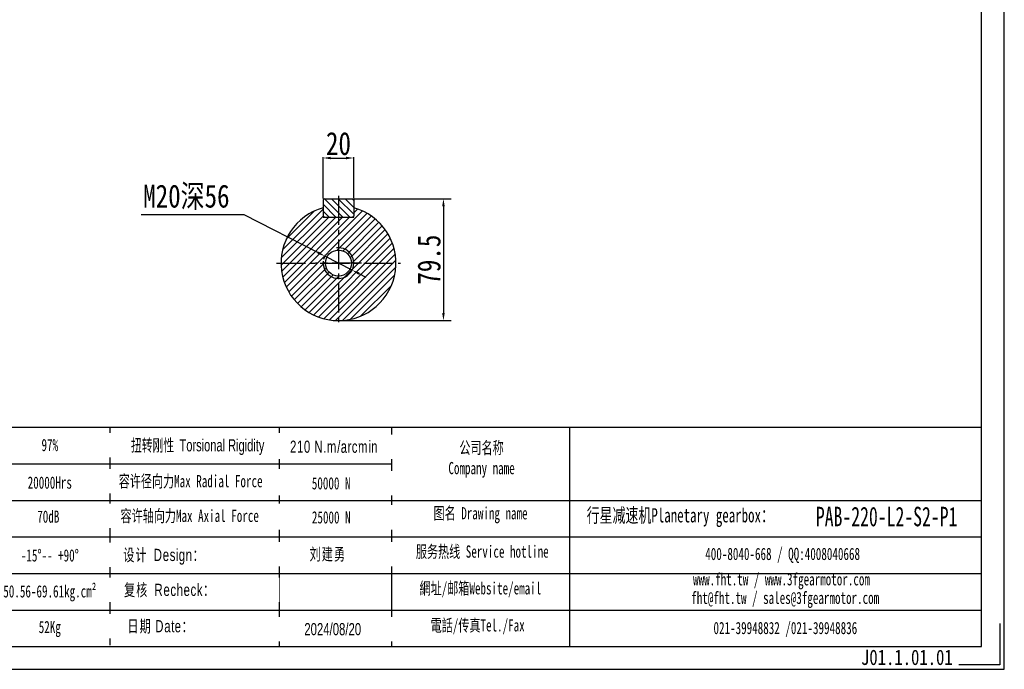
# Model space of a CAD drawing. Header units: millimetres. Extents: x 9847 to 11098, y 3572 to 4457.
# Tile 7 of 8: x 10456 to 11098, y 3572 to 3996. Entities that reach past the tile are written whole.
import ezdxf

# ---------------------------------------------------------------- set-up
doc = ezdxf.new("R2010")
doc.units = ezdxf.units.MM
doc.linetypes.add('CENTER2', pattern=[28.575, 19.05, -3.175, 3.175, -3.175])
doc.layers.get('Defpoints').update_dxf_attribs({"lineweight": 13})
for name, color, linetype in [('1轮廓实线层', 7, 'Continuous'), ('2细线层', 4, 'Continuous'), ('3中心线层', 1, 'CENTER2'), ('5剖面线层', 2, 'Continuous'), ('6文字层', 3, 'Continuous'), ('7标注层', 4, 'Continuous'), ('图框_外框线', 7, 'Continuous')]:
    doc.layers.add(name, color=color, linetype=linetype)
doc.layers.add('SLD-0', color=7, linetype='Continuous', lineweight=18)
doc.styles.add('TH_GBDIM', font='txt', dxfattribs={"width": 0.8})
doc.styles.add('标准', font='arial.ttf', dxfattribs={"width": 0.667})
doc.styles.add('样式 1', font='txt', dxfattribs={"width": 0.8})
doc.dimstyles.new('TH_GBDIM', dxfattribs={"dimtxt": 4, "dimasz": 2.5, "dimexe": 0.625, "dimexo": 1, "dimgap": 1, "dimtad": 1, "dimdec": 1, "dimdsep": 46, "dimtxsty": 'TH_GBDIM', "dimcen": 2.5, "dimdle": 5, "dimclrd": 1, "dimclre": 1, "dimclrt": 1, "dimadec": 0, "dimazin": 2, "dimtfac": 0.714286, "dimtdec": 1, "dimtmove": 0, "dimatfit": 3, "dimfxl": 1, "dimtolj": 1, "dimarcsym": 0})

# ---------------------------------------------------------------- blocks, each defined once
blk = doc.blocks.new('*D304')
at = {"layer": '7标注层', "color": 1, "lineweight": -2}
for p, q in [((10653.76, 3879.36), (10653.76, 3906.35)), ((10658.76, 3905.73), (10668.76, 3905.73)), ((10673.76, 3879.36), (10673.76, 3906.35))]:
    blk.add_line(p, q, dxfattribs=at)
at = {"layer": '7标注层', "color": 1}
for points in [[(10658.76, 3906.56), (10658.76, 3904.89), (10653.76, 3905.73)], [(10668.76, 3904.89), (10668.76, 3906.56), (10673.76, 3905.73)]]:
    blk.add_solid(points, dxfattribs=at)
at = {"layer": 'Defpoints', "color": 0}
for p in [(10673.76, 3905.73), (10653.76, 3878.36), (10673.76, 3878.36)]:
    blk.add_point(p, dxfattribs=at)
at = {"layer": '7标注层', "color": 1, "insert": (10663.76, 3915.06), "char_height": 15, "attachment_point": 5, "style": 'TH_GBDIM'}
blk.add_mtext('\\A1;20', dxfattribs=at)
blk = doc.blocks.new('*D305')
at = {"layer": '7标注层', "color": 1, "lineweight": -2}
for p, q in [((10673.96, 3879.16), (10737.29, 3879.16)), ((10732.29, 3874.16), (10732.29, 3804.66)), ((10664.76, 3799.66), (10737.29, 3799.66))]:
    blk.add_line(p, q, dxfattribs=at)
at = {"layer": '7标注层', "color": 1}
for points in [[(10733.13, 3874.16), (10731.46, 3874.16), (10732.29, 3879.16)], [(10731.46, 3804.66), (10733.13, 3804.66), (10732.29, 3799.66)]]:
    blk.add_solid(points, dxfattribs=at)
at = {"layer": 'Defpoints', "color": 0}
for p in [(10672.96, 3879.16), (10663.76, 3799.66), (10732.29, 3799.66)]:
    blk.add_point(p, dxfattribs=at)
at = {"layer": '7标注层', "color": 1, "insert": (10722.96, 3839.41), "char_height": 15, "attachment_point": 5, "rotation": 90, "style": 'TH_GBDIM'}
blk.add_mtext('\\A1;79.5', dxfattribs=at)
blk = doc.blocks.new('*D306')
at = {"layer": '7标注层', "color": 1, "lineweight": -2}
for p, q in [((10534.94, 3868.86), (10601.91, 3868.86)), ((10601.91, 3868.86), (10650.41, 3844)), ((10672.66, 3832.6), (10654.86, 3841.72)), ((10677.11, 3830.32), (10681.56, 3828.04))]:
    blk.add_line(p, q, dxfattribs=at)
blk.add_arc((10663.76, 3837.16), 10, 149.2892, 166.76803, dxfattribs=at)
at = {"layer": '7标注层', "color": 1}
for points in [[(10650.03, 3843.26), (10650.79, 3844.75), (10654.86, 3841.72)], [(10677.49, 3831.07), (10676.73, 3829.58), (10672.66, 3832.6)]]:
    blk.add_solid(points, dxfattribs=at)
at = {"layer": 'Defpoints', "color": 0}
for p in [(10654.86, 3841.72), (10672.66, 3832.6)]:
    blk.add_point(p, dxfattribs=at)
at = {"layer": '7标注层', "color": 1, "insert": (10564.47, 3880.12), "char_height": 15, "attachment_point": 5, "style": 'TH_GBDIM'}
blk.add_mtext('\\A1;{M20深56}{}{}', dxfattribs=at)

msp = doc.modelspace()

# ---------------------------------------------------------------- hatches: boundary and pattern name
at = {"layer": '5剖面线层'}
h = msp.add_hatch(dxfattribs=at)
h.set_pattern_fill('ANSI31', color=256, angle=90)
h.set_pattern_definition([(135, (21561.8692, -2924.0917), (-2.245064, -2.245064), [])])
h.paths.add_polyline_path([(10673.76, 3878.36), (10672.96, 3879.16), (10663.76, 3879.16), (10663.76, 3867.16), (10672.96, 3867.16), (10673.76, 3867.96)])
h.paths.add_polyline_path([(10663.76, 3879.16), (10654.56, 3879.16), (10653.76, 3878.36), (10653.76, 3867.96), (10654.56, 3867.16), (10663.76, 3867.16)])
h = msp.add_hatch(dxfattribs=at)
h.set_pattern_fill('ANSI31', color=256)
h.set_pattern_definition([(45, (21561.8692, -2924.0917), (-2.245064, 2.245064), [])])
h.paths.add_polyline_path([(10673.76, 3873.31), (10673.76, 3867.96), (10673.76, 3867.16), (10672.96, 3867.16), (10663.76, 3867.16), (10663.76, 3847.16, -0.414214), (10673.76, 3837.16), (10701.26, 3837.16, 0.337188)])
h.paths.add_polyline_path([(10701.26, 3837.16), (10673.76, 3837.16, -0.414214), (10663.76, 3827.16), (10663.76, 3822.16), (10663.76, 3799.66, 0.414214)])
h.paths.add_polyline_path([(10653.76, 3837.16), (10648.76, 3837.16), (10626.26, 3837.16, 0.414214), (10663.76, 3799.66), (10663.76, 3827.16, -0.414214)])
h.paths.add_polyline_path([(10663.76, 3867.16), (10654.56, 3867.16), (10653.76, 3867.16), (10653.76, 3867.96), (10653.76, 3873.31, 0.337188), (10626.26, 3837.16), (10648.76, 3837.16), (10655.26, 3837.16, -0.414214), (10663.76, 3845.66), (10663.76, 3852.16)])
h.paths.add_polyline_path([(10663.76, 3847.16), (10663.76, 3845.66, -0.414214), (10672.26, 3837.16), (10673.76, 3837.16, 0.414214)], flags=17)
h.paths.add_polyline_path([(10673.76, 3837.16), (10672.26, 3837.16, -0.414214), (10663.76, 3828.66), (10663.76, 3827.16, 0.414214)], flags=17)
h.paths.add_polyline_path([(10663.76, 3828.66, -0.414214), (10655.26, 3837.16), (10653.76, 3837.16, 0.414214), (10663.76, 3827.16)], flags=17)

# ---------------------------------------------------------------- linework, layer by layer
at = {"layer": '1轮廓实线层'}
for p, q in [((10654.56, 3879.16), (10653.76, 3878.36)), ((10653.76, 3878.36), (10653.76, 3867.96)), ((10654.56, 3879.16), (10672.96, 3879.16)), ((10672.96, 3879.16), (10673.76, 3878.36)), ((10673.76, 3878.36), (10673.76, 3867.96)), ((10653.76, 3867.96), (10654.56, 3867.16)), ((10653.76, 3867.96), (10653.76, 3867.16)), ((10653.76, 3867.16), (10654.56, 3867.16)), ((10654.56, 3867.16), (10672.96, 3867.16)), ((10672.96, 3867.16), (10673.76, 3867.96)), ((10672.96, 3867.16), (10673.76, 3867.16)), ((10673.76, 3867.16), (10673.76, 3867.96))]:
    msp.add_line(p, q, dxfattribs=at)
msp.add_circle((10663.76, 3837.16), 8.5, dxfattribs=at)
msp.add_arc((10663.76, 3837.16), 37.5, 105.46601, 74.53399, dxfattribs=at)
at = {"layer": '2细线层'}
msp.add_arc((10663.76, 3837.16), 10, 172.5, 97.5, dxfattribs=at)
at = {"layer": '3中心线层'}
for p, q in [((10663.76, 3881.12), (10663.76, 3796.66)), ((10663.76, 3852.16), (10663.76, 3822.16)), ((10623.26, 3837.16), (10704.26, 3837.16)), ((10678.76, 3837.16), (10648.76, 3837.16))]:
    msp.add_line(p, q, dxfattribs=at)
at = {"layer": '图框_外框线'}
for p, q in [((9957.65, 3730.11), (11083.55, 3730.11)), ((10514.55, 3730.11), (10514.55, 3587.89)), ((10625.06, 3730.11), (10625.06, 3587.1)), ((10698.33, 3730.11), (10698.33, 3587.1)), ((10814.58, 3730.11), (10814.58, 3587.1)), ((10065.55, 3706.24), (10698.33, 3706.24)), ((9957.65, 3682.38), (11083.55, 3682.38)), ((10065.55, 3658.52), (11083.55, 3658.52)), ((10065.55, 3634.66), (11083.55, 3634.66)), ((10065.55, 3610.8), (11083.55, 3610.8))]:
    msp.add_line(p, q, dxfattribs=at)
at = {"layer": '图框_外框线', "color": 3}
msp.add_lwpolyline([(9847.11, 3572.2), (11098.45, 3572.2), (11098.45, 4457.07), (9847.11, 4457.07)], close=True, dxfattribs=at)
at = {"layer": '图框_外框线', "color": 3, "lineweight": 25}
msp.add_lwpolyline([(9921.6, 3587.1), (11083.55, 3587.1), (11083.55, 4442.17), (9921.6, 4442.17)], close=True, dxfattribs=at)
at = {"layer": '图框_外框线', "color": 3}
msp.add_lwpolyline([(11095.47, 3601.99), (11095.47, 3575.18), (11068.65, 3575.18)], dxfattribs=at)

# ---------------------------------------------------------------- texts
at = {"layer": '6文字层', "insert": (11004.9, 3585.02), "char_height": 10, "width": 43.3044, "attachment_point": 1, "style": '样式 1'}
msp.add_mtext('J01.1.01.01', dxfattribs=at)
at = {"layer": 'SLD-0', "color": 1, "attachment_point": 2, "style": '标准'}
for s, insert, char_height, width in [('{\\fSimSun|b1|i0|c134|p2;97%}', (10475.31, 3722.49), 7.9538, 101.718), ('{\\fSimSun|b1|i0|c134|p2;公司名称\\PCompany name}', (10757.19, 3720.69), 7.9538, 101.718), ('{\\fSimSun|b1|i0|c134|p2;20000Hrs}', (10475.31, 3697.97), 7.9538, 101.718), ('{\\fSimSun|b1|i0|c134|p2;图名 Drawing name}', (10756.54, 3677.98), 7.9538, 101.718), ('{\\fSimSun|b1|i0|c134|p2;  \\H1.1667x;行星减速机Planetary gearbox\\fSimSun|b0|i0|c134|p2;：}', (10883.32, 3677.3), 7.9538, 146.8592), ('\\pxt3.125;{\\fSimSun|b1|i0|c134|p2;\\C256;PAB-220-L2-S2-P1}', (11021.63, 3678.22), 12.726, 101.718), ('{\\fSimSun|b1|i0|c134|p2;70dB}', (10474.33, 3675.77), 7.9538, 101.718), ('{\\fSimSun|b1|i0|c134|p2;服务热线 Service hotline}', (10757.66, 3652.97), 7.9538, 101.718), ('{\\fSimSun|b1|i0|c134|p2;400-8040-668 / QQ:4008040668}', (10953.73, 3651.45), 7.9538, 177.5212), ('{\\fSimSun|b1|i0|c134|p2;-15%%D-- +90%%D}', (10475.31, 3650.48), 7.9538, 101.718), ('{\\fSimSun|b1|i0|c134|p2;www.fht.tw / www.3fgearmotor.com }', (10952.99, 3634.89), 7.9538, 134.0833), ('{\\fSimSun|b1|i0|c134|p2;50.56-69.61kg.cm²}', (10475.31, 3627.03), 7.9538, 101.718), ('{\\fSimSun|b1|i0|c134|p2;網址/邮箱Website/email}', (10756.43, 3629.01), 7.9538, 101.718), ('\\pxt12;{\\fSimSun|b1|i0|c134|p2;fht@fht.tw / sales@3fgearmotor.com }', (10955.42, 3622.78), 7.9538, 169.0039), ('{\\fSimSun|b1|i0|c134|p2;電話/传真Tel./Fax}', (10754.64, 3604.86), 7.9538, 101.718), ('{\\fSimSun|b1|i0|c134|p2;52Kg}', (10475.31, 3603.77), 7.9538, 101.718), ('{\\fSimSun|b1|i0|c134|p2;021-39948832 /021-39948836 }', (10955.5, 3603.12), 7.9538, 101.718)]:
    msp.add_mtext(s, dxfattribs=dict(at, insert=insert, char_height=char_height, width=width))

# ---------------------------------------------------------------- dimensions: what is measured, and where the dimension line sits
at = {"layer": '7标注层'}
dim = msp.add_linear_dim(base=(10673.76, 3905.73), p1=(10653.76, 3878.36), p2=(10673.76, 3878.36), dimstyle='TH_GBDIM', override={"dimtxt": 15, "dimasz": 5, "dimgap": 2}, dxfattribs=at)
dim.commit()
dim.dimension.update_dxf_attribs({"geometry": '*D304', "text_midpoint": (10663.76, 3915.06)})
dim = msp.add_diameter_dim_2p(p1=(10672.66, 3832.6), p2=(10654.86, 3841.72), text='{M20深56}{}{}', dimstyle='TH_GBDIM', override={"dimtxt": 15, "dimasz": 5, "dimgap": 2, "dimtoh": 1}, dxfattribs=at)
dim.commit()
dim.dimension.update_dxf_attribs({"geometry": '*D306', "text_midpoint": (10564.47, 3868.86), "dimtype": 163})
dim = msp.add_linear_dim(base=(10732.29, 3799.66), p1=(10672.96, 3879.16), p2=(10663.76, 3799.66), angle=90, dimstyle='TH_GBDIM', override={"dimtxt": 15, "dimasz": 5, "dimexe": 5, "dimexo": 1, "dimgap": 2, "dimdle": 5}, dxfattribs=at)
dim.commit()
dim.dimension.update_dxf_attribs({"geometry": '*D305', "text_midpoint": (10722.96, 3839.41)})

# ---------------------------------------------------------------- next in the draw order: texts
at = {"layer": 'SLD-0', "color": 1, "attachment_point": 2, "style": '标准', "bg_fill": 2}
for s, insert, char_height, width in [('{\\T1.1;210 N.m/arcmin}', (10660.92, 3721.37), 7.9538, 101.718), ('{\\f宋体|b0|i0|c134|p2;容许径向力Max Radial Force}', (10567.27, 3698.91), 7.9538, 135.1625), ('{\\fSimSun|b0|i0|c134|p2;\\T1.1;设计 \\fArial|b0|i0|c0|p34;Design\\fSimSun|b0|i0|c134|p2;：}', (10549.91, 3650.78), 7.9538, 135.1625), ('{\\fSimSun|b0|i0|c134|p2;\\T1.1;复核 \\fArial|b0|i0|c0|p34;Recheck\\fSimSun|b0|i0|c134|p2;：}', (10553.55, 3627.97), 7.9538, 135.1625), ('{\\T1.1;日期 Date：}', (10547.66, 3604.29), 7.9538, 135.1625), ('2024/08/20', (10660.02, 3602.37), 7.954, 135.1625)]:
    msp.add_mtext(s, dxfattribs=dict(at, insert=insert, char_height=char_height, width=width))

# ---------------------------------------------------------------- next in the draw order: texts
at = {"layer": 'SLD-0', "color": 1, "char_height": 7.9538, "width": 135.1625, "attachment_point": 2, "style": '标准', "bg_fill": 2}
for s, insert in [('{\\f宋体|b0|i0|c134|p2;\\W0.65;扭转刚性 \\fArial|b0|i0|c0|p34;Torsional Rigidity}', (10571.84, 3722.31)), ('{\\fSimSun|b1|i0|c134|p2;50000 N}', (10658.99, 3697.52)), ('{\\f宋体|b0|i0|c134|p2;容许轴向力Max Axial Force}', (10566.66, 3676.27)), ('{\\fSimSun|b0|i0|c134|p2;\\T1.1;刘建勇 }', (10656.85, 3651.26))]:
    msp.add_mtext(s, dxfattribs=dict(at, insert=insert))

# ---------------------------------------------------------------- next in the draw order: texts
at = {"layer": 'SLD-0', "color": 1, "insert": (10659.05, 3675.29), "char_height": 7.9538, "width": 135.1625, "attachment_point": 2, "style": '标准', "bg_fill": 2}
msp.add_mtext('{\\fSimSun|b1|i0|c134|p2;25000 N}', dxfattribs=at)

doc.saveas('drawing.dxf')
